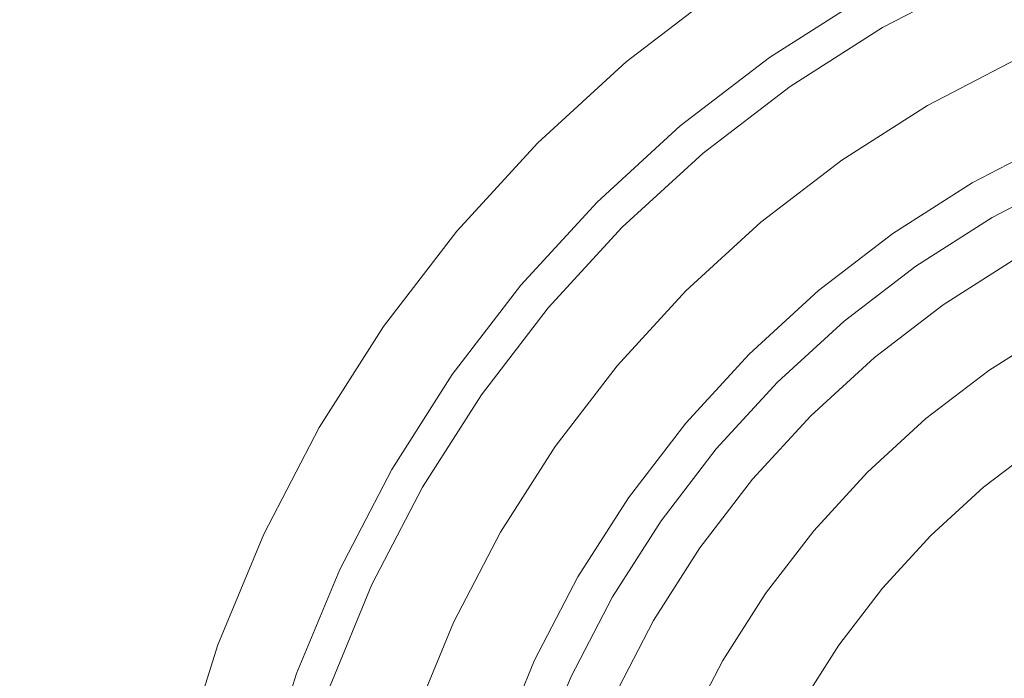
# Model space of a CAD drawing. Header units: millimetres. Extents: x -270 to 270, y -255 to 255.
# Tile 21 of 39: x -56 to -20, y 26 to 51. Entities that reach past the tile are written whole.
import ezdxf

# ---------------------------------------------------------------- set-up
doc = ezdxf.new("R2010")
doc.units = ezdxf.units.MM
doc.layers.add('LUCIDO_1', color=1, linetype='Continuous', lineweight=20, true_color=0xff0000)
doc.layers.add('Nessuna', color=7, linetype='Continuous', lineweight=9)

# ---------------------------------------------------------------- blocks, each defined once
blk = doc.blocks.new('Group')
at = {"layer": 'Nessuna', "color": 140, "linetype": 'Continuous', "lineweight": 9, "true_color": 0x00aaff, "transparency": 33554687}
for points, invisible_edges in [([(-117.61, 148.798, -80.313), (-105.066, 158.423, -80.313), (-30.42, 51.818, -89.653), (-33.957, 49.104, -89.653)], 10), ([(-129.268, 138.116, -80.313), (-117.61, 148.798, -80.313), (-33.957, 49.104, -89.653), (-37.244, 46.092, -89.653)], 10), ([(-33.957, 49.104, -69.614), (-30.42, 51.818, -69.614), (-93.751, 142.264, -61.549), (-104.93, 133.686, -61.549)], 10), ([(-139.95, 126.459, -80.313), (-129.268, 138.116, -80.313), (-37.244, 46.092, -89.653), (-40.255, 42.805, -89.653)], 10), ([(-37.244, 46.092, -69.614), (-33.957, 49.104, -69.614), (-104.93, 133.686, -61.549), (-115.319, 124.167, -61.549)], 10), ([(-149.575, 113.915, -80.313), (-139.95, 126.459, -80.313), (-40.255, 42.805, -89.653), (-42.969, 39.269, -89.653)], 10), ([(-40.255, 42.805, -69.614), (-37.244, 46.092, -69.614), (-115.319, 124.167, -61.549), (-124.838, 113.779, -61.549)], 10), ([(-158.07, 100.58, -80.313), (-149.575, 113.915, -80.313), (-42.969, 39.269, -89.653), (-45.364, 35.509, -89.653)], 10), ([(-42.969, 39.269, -69.614), (-40.255, 42.805, -69.614), (-124.838, 113.779, -61.549), (-133.416, 102.6, -61.549)], 10), ([(-45.364, 35.509, -69.614), (-42.969, 39.269, -69.614), (-133.416, 102.6, -61.549), (-140.986, 90.716, -61.549)], 10), ([(-165.371, 86.555, -80.313), (-158.07, 100.58, -80.313), (-45.364, 35.509, -89.653), (-47.423, 31.555, -89.653)], 10), ([(-47.423, 31.555, -69.614), (-45.364, 35.509, -69.614), (-140.986, 90.716, -61.549), (-147.493, 78.218, -61.549)], 10), ([(-171.422, 71.947, -80.313), (-165.371, 86.555, -80.313), (-47.423, 31.555, -89.653), (-49.129, 27.436, -89.653)], 10), ([(-49.129, 27.436, -69.614), (-47.423, 31.555, -69.614), (-147.493, 78.218, -61.549), (-152.885, 65.2, -61.549)], 10), ([(-176.176, 56.868, -80.313), (-171.422, 71.947, -80.313), (-49.129, 27.436, -89.653), (-50.469, 23.185, -89.653)], 10), ([(-50.469, 23.185, -69.614), (-49.129, 27.436, -69.614), (-152.885, 65.2, -61.549), (-157.122, 51.762, -61.549)], 10), ([(-17.388, 44.866, -70.634), (-14.284, 46.152, -70.634), (-18.588, 57.977, -69.614), (-22.706, 56.271, -69.614)], 10), ([(-179.599, 41.431, -80.313), (-176.176, 56.868, -80.313), (-50.469, 23.185, -89.653), (-51.434, 18.832, -89.653)], 10), ([(-20.368, 43.315, -70.634), (-17.388, 44.866, -70.634), (-22.706, 56.271, -69.614), (-26.66, 54.213, -69.614)], 10), ([(-30.42, 51.818, -89.653), (-26.66, 54.213, -89.653), (-25.104, 51.517, -89.977), (-28.635, 49.267, -89.977)], 10), ([(-23.202, 41.509, -70.634), (-20.368, 43.315, -70.634), (-26.66, 54.213, -69.614), (-30.42, 51.818, -69.614)], 10), ([(-25.104, 51.517, -89.977), (-21.391, 53.45, -89.977), (-20.831, 52.25, -90.23), (-24.442, 50.371, -90.23)], 10), ([(-20.17, 50.831, -90.813), (-16.535, 52.337, -90.813), (-16.414, 52.004, -91.039), (-20.02, 50.51, -91.039)], 15), ([(-24.442, 50.371, -90.23), (-20.831, 52.25, -90.23), (-20.659, 51.88, -90.326), (-24.238, 50.017, -90.326)], 14), ([(-20.02, 50.51, -91.039), (-16.414, 52.004, -91.039), (-16.299, 51.691, -91.293), (-19.879, 50.208, -91.293)], 15), ([(-51.434, 18.832, -69.614), (-50.469, 23.185, -69.614), (-157.122, 51.762, -61.549), (-160.171, 38.006, -61.549)], 10), ([(-33.957, 49.104, -89.653), (-30.42, 51.818, -89.653), (-28.635, 49.267, -89.977), (-31.956, 46.719, -89.977)], 10), ([(-25.868, 39.464, -70.634), (-23.202, 41.509, -70.634), (-30.42, 51.818, -69.614), (-33.957, 49.104, -69.614)], 10), ([(-24.238, 50.017, -90.326), (-20.659, 51.88, -90.326), (-20.49, 51.519, -90.456), (-24.038, 49.671, -90.456)], 15), ([(-28.635, 49.267, -89.977), (-25.104, 51.517, -89.977), (-24.442, 50.371, -90.23), (-27.875, 48.183, -90.23)], 10), ([(-24.038, 49.671, -90.456), (-20.49, 51.519, -90.456), (-20.327, 51.168, -90.619), (-23.845, 49.337, -90.619)], 15), ([(-23.845, 49.337, -90.619), (-20.327, 51.168, -90.619), (-20.17, 50.831, -90.813), (-23.659, 49.015, -90.813)], 15), ([(-23.659, 49.015, -90.813), (-20.17, 50.831, -90.813), (-20.02, 50.51, -91.039), (-23.482, 48.708, -91.039)], 15), ([(-23.482, 48.708, -91.039), (-20.02, 50.51, -91.039), (-19.879, 50.208, -91.293), (-23.315, 48.419, -91.293)], 15), ([(-27.875, 48.183, -90.23), (-24.442, 50.371, -90.23), (-24.238, 50.017, -90.326), (-27.641, 47.849, -90.326)], 14), ([(-23.315, 48.419, -91.293), (-19.879, 50.208, -91.293), (-19.747, 49.926, -91.574), (-23.16, 48.149, -91.574)], 15), ([(-27.641, 47.849, -90.326), (-24.238, 50.017, -90.326), (-24.038, 49.671, -90.456), (-27.412, 47.522, -90.456)], 15), ([(-23.16, 48.149, -91.574), (-19.747, 49.926, -91.574), (-19.626, 49.666, -91.88), (-23.016, 47.901, -91.88)], 15), ([(-27.412, 47.522, -90.456), (-24.038, 49.671, -90.456), (-23.845, 49.337, -90.619), (-27.191, 47.205, -90.619)], 15), ([(-23.016, 47.901, -91.88), (-19.626, 49.666, -91.88), (-19.516, 49.43, -92.209), (-22.886, 47.676, -92.209)], 15), ([(-22.886, 47.676, -92.209), (-19.516, 49.43, -92.209), (-19.418, 49.22, -92.559), (-22.77, 47.475, -92.559)], 11), ([(-37.244, 46.092, -89.653), (-33.957, 49.104, -89.653), (-31.956, 46.719, -89.977), (-35.042, 43.891, -89.977)], 10), ([(-28.345, 37.194, -70.634), (-25.868, 39.464, -70.634), (-33.957, 49.104, -69.614), (-37.244, 46.092, -69.614)], 10), ([(-31.956, 46.719, -89.977), (-28.635, 49.267, -89.977), (-27.875, 48.183, -90.23), (-31.105, 45.705, -90.23)], 10), ([(-27.191, 47.205, -90.619), (-23.845, 49.337, -90.619), (-23.659, 49.015, -90.813), (-26.977, 46.901, -90.813)], 15), ([(-26.977, 46.901, -90.813), (-23.659, 49.015, -90.813), (-23.482, 48.708, -91.039), (-26.774, 46.611, -91.039)], 15), ([(-22.77, 47.475, -92.559), (-19.418, 49.22, -92.559), (-18.015, 46.211, -98.064), (-21.11, 44.6, -98.064)], 10), ([(-26.774, 46.611, -91.039), (-23.482, 48.708, -91.039), (-23.315, 48.419, -91.293), (-26.583, 46.337, -91.293)], 15), ([(-26.583, 46.337, -91.293), (-23.315, 48.419, -91.293), (-23.16, 48.149, -91.574), (-26.404, 46.082, -91.574)], 15), ([(-31.105, 45.705, -90.23), (-27.875, 48.183, -90.23), (-27.641, 47.849, -90.326), (-30.842, 45.392, -90.326)], 14), ([(-26.404, 46.082, -91.574), (-23.16, 48.149, -91.574), (-23.016, 47.901, -91.88), (-26.24, 45.847, -91.88)], 15), ([(-26.24, 45.847, -91.88), (-23.016, 47.901, -91.88), (-22.886, 47.676, -92.209), (-26.091, 45.634, -92.209)], 15), ([(-30.842, 45.392, -90.326), (-27.641, 47.849, -90.326), (-27.412, 47.522, -90.456), (-30.586, 45.087, -90.456)], 15), ([(-26.091, 45.634, -92.209), (-22.886, 47.676, -92.209), (-22.77, 47.475, -92.559), (-25.958, 45.445, -92.559)], 11), ([(-30.586, 45.087, -90.456), (-27.412, 47.522, -90.456), (-27.191, 47.205, -90.619), (-30.338, 44.79, -90.619)], 15), ([(-30.338, 44.79, -90.619), (-27.191, 47.205, -90.619), (-26.977, 46.901, -90.813), (-30.099, 44.506, -90.813)], 15), ([(-25.958, 45.445, -92.559), (-22.77, 47.475, -92.559), (-21.11, 44.6, -98.064), (-24.053, 42.725, -98.064)], 10), ([(-30.099, 44.506, -90.813), (-26.977, 46.901, -90.813), (-26.774, 46.611, -91.039), (-29.871, 44.235, -91.039)], 15), ([(-35.042, 43.891, -89.977), (-31.956, 46.719, -89.977), (-31.105, 45.705, -90.23), (-34.106, 42.955, -90.23)], 10), ([(-29.871, 44.235, -91.039), (-26.774, 46.611, -91.039), (-26.583, 46.337, -91.293), (-29.656, 43.979, -91.293)], 15), ([(-40.255, 42.805, -89.653), (-37.244, 46.092, -89.653), (-35.042, 43.891, -89.977), (-37.87, 40.804, -89.977)], 10), ([(-30.615, 34.716, -70.634), (-28.345, 37.194, -70.634), (-37.244, 46.092, -69.614), (-40.255, 42.805, -69.614)], 10), ([(-29.656, 43.979, -91.293), (-26.583, 46.337, -91.293), (-26.404, 46.082, -91.574), (-29.456, 43.74, -91.574)], 15), ([(-29.456, 43.74, -91.574), (-26.404, 46.082, -91.574), (-26.24, 45.847, -91.88), (-29.272, 43.521, -91.88)], 15), ([(-21.11, 44.6, -98.064), (-18.015, 46.211, -98.064), (-10.831, 30.804, -98.064), (-12.61, 29.877, -98.064)], 10), ([(-29.272, 43.521, -91.88), (-26.24, 45.847, -91.88), (-26.091, 45.634, -92.209), (-29.105, 43.321, -92.209)], 15), ([(-34.106, 42.955, -90.23), (-31.105, 45.705, -90.23), (-30.842, 45.392, -90.326), (-33.818, 42.666, -90.326)], 14), ([(-33.818, 42.666, -90.326), (-30.842, 45.392, -90.326), (-30.586, 45.087, -90.456), (-33.535, 42.384, -90.456)], 15), ([(-29.105, 43.321, -92.209), (-26.091, 45.634, -92.209), (-25.958, 45.445, -92.559), (-28.956, 43.144, -92.559)], 11), ([(-28.956, 43.144, -92.559), (-25.958, 45.445, -92.559), (-24.053, 42.725, -98.064), (-26.822, 40.601, -98.064)], 10), ([(-33.535, 42.384, -90.456), (-30.586, 45.087, -90.456), (-30.338, 44.79, -90.619), (-33.262, 42.111, -90.619)], 15), ([(-33.262, 42.111, -90.619), (-30.338, 44.79, -90.619), (-30.099, 44.506, -90.813), (-32.999, 41.848, -90.813)], 15), ([(-20.283, 43.167, -70.655), (-17.316, 44.712, -70.655), (-17.388, 44.866, -70.634), (-20.368, 43.315, -70.634)], 11), ([(-20.199, 43.022, -70.691), (-17.245, 44.56, -70.691), (-17.316, 44.712, -70.655), (-20.283, 43.167, -70.655)], 15), ([(-32.999, 41.848, -90.813), (-30.099, 44.506, -90.813), (-29.871, 44.235, -91.039), (-32.749, 41.597, -91.039)], 15), ([(-12.61, 29.877, -98.064), (-14.303, 28.799, -98.064), (-24.053, 42.725, -98.064), (-21.11, 44.6, -98.064)], 10), ([(-20.117, 42.879, -70.741), (-17.175, 44.411, -70.741), (-17.245, 44.56, -70.691), (-20.199, 43.022, -70.691)], 15), ([(-20.037, 42.741, -70.805), (-17.108, 44.266, -70.805), (-17.175, 44.411, -70.741), (-20.117, 42.879, -70.741)], 15), ([(-19.961, 42.609, -70.882), (-17.043, 44.127, -70.882), (-17.108, 44.266, -70.805), (-20.037, 42.741, -70.805)], 15), ([(-37.87, 40.804, -89.977), (-35.042, 43.891, -89.977), (-34.106, 42.955, -90.23), (-36.857, 39.954, -90.23)], 10), ([(-32.749, 41.597, -91.039), (-29.871, 44.235, -91.039), (-29.656, 43.979, -91.293), (-32.513, 41.361, -91.293)], 15), ([(-32.513, 41.361, -91.293), (-29.656, 43.979, -91.293), (-29.456, 43.74, -91.574), (-32.293, 41.141, -91.574)], 15), ([(-19.888, 42.482, -70.972), (-16.982, 43.995, -70.972), (-17.043, 44.127, -70.882), (-19.961, 42.609, -70.882)], 15), ([(-32.293, 41.141, -91.574), (-29.456, 43.74, -91.574), (-29.272, 43.521, -91.88), (-32.09, 40.938, -91.88)], 15), ([(-32.09, 40.938, -91.88), (-29.272, 43.521, -91.88), (-29.105, 43.321, -92.209), (-31.906, 40.755, -92.209)], 15), ([(-31.906, 40.755, -92.209), (-29.105, 43.321, -92.209), (-28.956, 43.144, -92.559), (-31.742, 40.591, -92.559)], 11), ([(-23.104, 41.37, -70.655), (-20.283, 43.167, -70.655), (-20.368, 43.315, -70.634), (-23.202, 41.509, -70.634)], 11), ([(-23.008, 41.232, -70.691), (-20.199, 43.022, -70.691), (-20.283, 43.167, -70.655), (-23.104, 41.37, -70.655)], 15), ([(-42.969, 39.269, -89.653), (-40.255, 42.805, -89.653), (-37.87, 40.804, -89.977), (-40.419, 37.483, -89.977)], 10), ([(-32.661, 32.051, -70.634), (-30.615, 34.716, -70.634), (-40.255, 42.805, -69.614), (-42.969, 39.269, -69.614)], 10), ([(-36.857, 39.954, -90.23), (-34.106, 42.955, -90.23), (-33.818, 42.666, -90.326), (-36.544, 39.691, -90.326)], 14), ([(-31.742, 40.591, -92.559), (-28.956, 43.144, -92.559), (-26.822, 40.601, -98.064), (-29.395, 38.243, -98.064)], 10), ([(-22.914, 41.098, -70.741), (-20.117, 42.879, -70.741), (-20.199, 43.022, -70.691), (-23.008, 41.232, -70.691)], 15), ([(-22.822, 40.967, -70.805), (-20.037, 42.741, -70.805), (-20.117, 42.879, -70.741), (-22.914, 41.098, -70.741)], 15), ([(-36.544, 39.691, -90.326), (-33.818, 42.666, -90.326), (-33.535, 42.384, -90.456), (-36.238, 39.435, -90.456)], 15), ([(-26.822, 40.601, -98.064), (-24.053, 42.725, -98.064), (-14.303, 28.799, -98.064), (-15.894, 27.578, -98.064)], 10), ([(-22.735, 40.841, -70.882), (-19.961, 42.609, -70.882), (-20.037, 42.741, -70.805), (-22.822, 40.967, -70.805)], 15), ([(-22.651, 40.722, -70.972), (-19.888, 42.482, -70.972), (-19.961, 42.609, -70.882), (-22.735, 40.841, -70.882)], 15), ([(-22.572, 40.609, -71.075), (-19.819, 42.363, -71.075), (-19.888, 42.482, -70.972), (-22.651, 40.722, -70.972)], 15), ([(-36.238, 39.435, -90.456), (-33.535, 42.384, -90.456), (-33.262, 42.111, -90.619), (-35.942, 39.186, -90.619)], 15), ([(-35.942, 39.186, -90.619), (-33.262, 42.111, -90.619), (-32.999, 41.848, -90.813), (-35.657, 38.947, -90.813)], 15), ([(-22.498, 40.504, -71.189), (-19.754, 42.251, -71.189), (-19.819, 42.363, -71.075), (-22.572, 40.609, -71.075)], 15), ([(-22.43, 40.407, -71.313), (-19.695, 42.149, -71.313), (-19.754, 42.251, -71.189), (-22.498, 40.504, -71.189)], 15), ([(-22.369, 40.319, -71.447), (-19.642, 42.056, -71.447), (-19.695, 42.149, -71.313), (-22.43, 40.407, -71.313)], 15), ([(-22.314, 40.241, -71.59), (-19.594, 41.974, -71.59), (-19.642, 42.056, -71.447), (-22.369, 40.319, -71.447)], 15), ([(-35.657, 38.947, -90.813), (-32.999, 41.848, -90.813), (-32.749, 41.597, -91.039), (-35.386, 38.72, -91.039)], 15), ([(-22.267, 40.173, -71.741), (-19.553, 41.902, -71.741), (-19.594, 41.974, -71.59), (-22.314, 40.241, -71.59)], 15), ([(-22.227, 40.116, -71.898), (-19.518, 41.842, -71.898), (-19.553, 41.902, -71.741), (-22.267, 40.173, -71.741)], 15), ([(-22.195, 40.071, -72.06), (-19.49, 41.794, -72.06), (-19.518, 41.842, -71.898), (-22.227, 40.116, -71.898)], 14), ([(-20.49, 37.636, -82.112), (-18.004, 39.22, -82.112), (-19.49, 41.794, -72.06), (-22.195, 40.071, -72.06)], 10), ([(-181.662, 25.755, -80.313), (-179.599, 41.431, -80.313), (-51.434, 18.832, -89.653), (-52.016, 14.413, -89.653)], 10), ([(-35.386, 38.72, -91.039), (-32.749, 41.597, -91.039), (-32.513, 41.361, -91.293), (-35.13, 38.505, -91.293)], 15), ([(-35.13, 38.505, -91.293), (-32.513, 41.361, -91.293), (-32.293, 41.141, -91.574), (-34.892, 38.305, -91.574)], 15), ([(-25.758, 39.333, -70.655), (-23.104, 41.37, -70.655), (-23.202, 41.509, -70.634), (-25.868, 39.464, -70.634)], 11), ([(-25.65, 39.205, -70.691), (-23.008, 41.232, -70.691), (-23.104, 41.37, -70.655), (-25.758, 39.333, -70.655)], 15), ([(-34.892, 38.305, -91.574), (-32.293, 41.141, -91.574), (-32.09, 40.938, -91.88), (-34.672, 38.121, -91.88)], 15), ([(-25.545, 39.079, -70.741), (-22.914, 41.098, -70.741), (-23.008, 41.232, -70.691), (-25.65, 39.205, -70.691)], 15), ([(-25.442, 38.957, -70.805), (-22.822, 40.967, -70.805), (-22.914, 41.098, -70.741), (-25.545, 39.079, -70.741)], 15), ([(-25.344, 38.839, -70.882), (-22.735, 40.841, -70.882), (-22.822, 40.967, -70.805), (-25.442, 38.957, -70.805)], 15), ([(-40.419, 37.483, -89.977), (-37.87, 40.804, -89.977), (-36.857, 39.954, -90.23), (-39.335, 36.724, -90.23)], 10), ([(-34.672, 38.121, -91.88), (-32.09, 40.938, -91.88), (-31.906, 40.755, -92.209), (-34.473, 37.953, -92.209)], 15), ([(-34.473, 37.953, -92.209), (-31.906, 40.755, -92.209), (-31.742, 40.591, -92.559), (-34.295, 37.804, -92.559)], 11), ([(-34.295, 37.804, -92.559), (-31.742, 40.591, -92.559), (-29.395, 38.243, -98.064), (-31.752, 35.67, -98.064)], 10), ([(-15.894, 27.578, -98.064), (-17.374, 26.222, -98.064), (-29.395, 38.243, -98.064), (-26.822, 40.601, -98.064)], 10), ([(-25.25, 38.727, -70.972), (-22.651, 40.722, -70.972), (-22.735, 40.841, -70.882), (-25.344, 38.839, -70.882)], 15), ([(-25.161, 38.622, -71.075), (-22.572, 40.609, -71.075), (-22.651, 40.722, -70.972), (-25.25, 38.727, -70.972)], 15), ([(-25.079, 38.523, -71.189), (-22.498, 40.504, -71.189), (-22.572, 40.609, -71.075), (-25.161, 38.622, -71.075)], 15), ([(-25.003, 38.433, -71.313), (-22.43, 40.407, -71.313), (-22.498, 40.504, -71.189), (-25.079, 38.523, -71.189)], 15), ([(-24.934, 38.351, -71.447), (-22.369, 40.319, -71.447), (-22.43, 40.407, -71.313), (-25.003, 38.433, -71.313)], 15), ([(-24.873, 38.278, -71.59), (-22.314, 40.241, -71.59), (-22.369, 40.319, -71.447), (-24.934, 38.351, -71.447)], 15), ([(-24.819, 38.214, -71.741), (-22.267, 40.173, -71.741), (-22.314, 40.241, -71.59), (-24.873, 38.278, -71.59)], 15), ([(-39.335, 36.724, -90.23), (-36.857, 39.954, -90.23), (-36.544, 39.691, -90.326), (-39, 36.49, -90.326)], 14), ([(-24.775, 38.161, -71.898), (-22.227, 40.116, -71.898), (-22.267, 40.173, -71.741), (-24.819, 38.214, -71.741)], 15), ([(-24.739, 38.118, -72.06), (-22.195, 40.071, -72.06), (-22.227, 40.116, -71.898), (-24.775, 38.161, -71.898)], 14), ([(-22.829, 35.842, -82.112), (-20.49, 37.636, -82.112), (-22.195, 40.071, -72.06), (-24.739, 38.118, -72.06)], 10), ([(-39, 36.49, -90.326), (-36.544, 39.691, -90.326), (-36.238, 39.435, -90.456), (-38.673, 36.261, -90.456)], 15), ([(-45.364, 35.509, -89.653), (-42.969, 39.269, -89.653), (-40.419, 37.483, -89.977), (-42.668, 33.952, -89.977)], 10), ([(-34.466, 29.217, -70.634), (-32.661, 32.051, -70.634), (-42.969, 39.269, -69.614), (-45.364, 35.509, -69.614)], 10), ([(-38.673, 36.261, -90.456), (-36.238, 39.435, -90.456), (-35.942, 39.186, -90.619), (-38.357, 36.039, -90.619)], 15), ([(-38.357, 36.039, -90.619), (-35.942, 39.186, -90.619), (-35.657, 38.947, -90.813), (-38.052, 35.826, -90.813)], 15), ([(-28.225, 37.073, -70.655), (-25.758, 39.333, -70.655), (-25.868, 39.464, -70.634), (-28.345, 37.194, -70.634)], 11), ([(-28.106, 36.955, -70.691), (-25.65, 39.205, -70.691), (-25.758, 39.333, -70.655), (-28.225, 37.073, -70.655)], 15), ([(-27.99, 36.838, -70.741), (-25.545, 39.079, -70.741), (-25.65, 39.205, -70.691), (-28.106, 36.955, -70.691)], 15), ([(-20.329, 37.405, -82.932), (-17.863, 38.976, -82.932), (-18.004, 39.22, -82.112), (-20.49, 37.636, -82.112)], 11), ([(-38.052, 35.826, -90.813), (-35.657, 38.947, -90.813), (-35.386, 38.72, -91.039), (-37.762, 35.623, -91.039)], 15), ([(-27.877, 36.726, -70.805), (-25.442, 38.957, -70.805), (-25.545, 39.079, -70.741), (-27.99, 36.838, -70.741)], 15), ([(-27.769, 36.617, -70.882), (-25.344, 38.839, -70.882), (-25.442, 38.957, -70.805), (-27.877, 36.726, -70.805)], 15), ([(-27.665, 36.514, -70.972), (-25.25, 38.727, -70.972), (-25.344, 38.839, -70.882), (-27.769, 36.617, -70.882)], 15), ([(-20.127, 37.118, -83.724), (-17.688, 38.672, -83.724), (-17.863, 38.976, -82.932), (-20.329, 37.405, -82.932)], 15), ([(-37.762, 35.623, -91.039), (-35.386, 38.72, -91.039), (-35.13, 38.505, -91.293), (-37.489, 35.431, -91.293)], 15), ([(-37.489, 35.431, -91.293), (-35.13, 38.505, -91.293), (-34.892, 38.305, -91.574), (-37.234, 35.253, -91.574)], 15), ([(-27.568, 36.416, -71.075), (-25.161, 38.622, -71.075), (-25.25, 38.727, -70.972), (-27.665, 36.514, -70.972)], 15), ([(-27.477, 36.326, -71.189), (-25.079, 38.523, -71.189), (-25.161, 38.622, -71.075), (-27.568, 36.416, -71.075)], 15), ([(-27.393, 36.242, -71.313), (-25.003, 38.433, -71.313), (-25.079, 38.523, -71.189), (-27.477, 36.326, -71.189)], 15), ([(-27.318, 36.166, -71.447), (-24.934, 38.351, -71.447), (-25.003, 38.433, -71.313), (-27.393, 36.242, -71.313)], 15), ([(-19.887, 36.775, -84.482), (-17.478, 38.309, -84.482), (-17.688, 38.672, -83.724), (-20.127, 37.118, -83.724)], 15), ([(-37.234, 35.253, -91.574), (-34.892, 38.305, -91.574), (-34.672, 38.121, -91.88), (-36.999, 35.088, -91.88)], 15), ([(-36.999, 35.088, -91.88), (-34.672, 38.121, -91.88), (-34.473, 37.953, -92.209), (-36.786, 34.939, -92.209)], 15), ([(-31.752, 35.67, -98.064), (-29.395, 38.243, -98.064), (-17.374, 26.222, -98.064), (-18.729, 24.743, -98.064)], 10), ([(-27.25, 36.099, -71.59), (-24.873, 38.278, -71.59), (-24.934, 38.351, -71.447), (-27.318, 36.166, -71.447)], 15), ([(-27.192, 36.04, -71.741), (-24.819, 38.214, -71.741), (-24.873, 38.278, -71.59), (-27.25, 36.099, -71.59)], 15), ([(-27.143, 35.991, -71.898), (-24.775, 38.161, -71.898), (-24.819, 38.214, -71.741), (-27.192, 36.04, -71.741)], 15), ([(-27.103, 35.952, -72.06), (-24.739, 38.118, -72.06), (-24.775, 38.161, -71.898), (-27.143, 35.991, -71.898)], 14), ([(-25.002, 33.85, -82.112), (-22.829, 35.842, -82.112), (-24.739, 38.118, -72.06), (-27.103, 35.952, -72.06)], 10), ([(-52.016, 14.413, -69.614), (-51.434, 18.832, -69.614), (-160.171, 38.006, -61.549), (-162.011, 24.036, -61.549)], 10), ([(-36.786, 34.939, -92.209), (-34.473, 37.953, -92.209), (-34.295, 37.804, -92.559), (-36.596, 34.806, -92.559)], 11), ([(-36.596, 34.806, -92.559), (-34.295, 37.804, -92.559), (-31.752, 35.67, -98.064), (-33.876, 32.902, -98.064)], 10), ([(-42.668, 33.952, -89.977), (-40.419, 37.483, -89.977), (-39.335, 36.724, -90.23), (-41.522, 33.291, -90.23)], 10), ([(-22.648, 35.626, -82.932), (-20.329, 37.405, -82.932), (-20.49, 37.636, -82.112), (-22.829, 35.842, -82.112)], 11), ([(-22.422, 35.357, -83.724), (-20.127, 37.118, -83.724), (-20.329, 37.405, -82.932), (-22.648, 35.626, -82.932)], 15), ([(-30.485, 34.607, -70.655), (-28.225, 37.073, -70.655), (-28.345, 37.194, -70.634), (-30.615, 34.716, -70.634)], 11), ([(-30.356, 34.499, -70.691), (-28.106, 36.955, -70.691), (-28.225, 37.073, -70.655), (-30.485, 34.607, -70.655)], 15), ([(-30.23, 34.393, -70.741), (-27.99, 36.838, -70.741), (-28.106, 36.955, -70.691), (-30.356, 34.499, -70.691)], 15), ([(-22.153, 35.036, -84.482), (-19.887, 36.775, -84.482), (-20.127, 37.118, -83.724), (-22.422, 35.357, -83.724)], 15), ([(-41.522, 33.291, -90.23), (-39.335, 36.724, -90.23), (-39, 36.49, -90.326), (-41.168, 33.086, -90.326)], 14), ([(-30.108, 34.291, -70.805), (-27.877, 36.726, -70.805), (-27.99, 36.838, -70.741), (-30.23, 34.393, -70.741)], 15), ([(-29.991, 34.192, -70.882), (-27.769, 36.617, -70.882), (-27.877, 36.726, -70.805), (-30.108, 34.291, -70.805)], 15), ([(-29.879, 34.098, -70.972), (-27.665, 36.514, -70.972), (-27.769, 36.617, -70.882), (-29.991, 34.192, -70.882)], 15), ([(-21.843, 34.666, -85.202), (-19.61, 36.379, -85.202), (-19.887, 36.775, -84.482), (-22.153, 35.036, -84.482)], 15), ([(-41.168, 33.086, -90.326), (-39, 36.49, -90.326), (-38.673, 36.261, -90.456), (-40.823, 32.887, -90.456)], 15), ([(-40.823, 32.887, -90.456), (-38.673, 36.261, -90.456), (-38.357, 36.039, -90.619), (-40.488, 32.694, -90.619)], 15), ([(-29.773, 34.01, -71.075), (-27.568, 36.416, -71.075), (-27.665, 36.514, -70.972), (-29.879, 34.098, -70.972)], 15), ([(-29.675, 33.927, -71.189), (-27.477, 36.326, -71.189), (-27.568, 36.416, -71.075), (-29.773, 34.01, -71.075)], 15), ([(-29.584, 33.851, -71.313), (-27.393, 36.242, -71.313), (-27.477, 36.326, -71.189), (-29.675, 33.927, -71.189)], 15), ([(-29.502, 33.782, -71.447), (-27.318, 36.166, -71.447), (-27.393, 36.242, -71.313), (-29.584, 33.851, -71.313)], 15), ([(-21.493, 34.25, -85.877), (-19.299, 35.934, -85.877), (-19.61, 36.379, -85.202), (-21.843, 34.666, -85.202)], 15), ([(-40.488, 32.694, -90.619), (-38.357, 36.039, -90.619), (-38.052, 35.826, -90.813), (-40.166, 32.508, -90.813)], 15), ([(-29.429, 33.721, -71.59), (-27.25, 36.099, -71.59), (-27.318, 36.166, -71.447), (-29.502, 33.782, -71.447)], 15), ([(-29.366, 33.668, -71.741), (-27.192, 36.04, -71.741), (-27.25, 36.099, -71.59), (-29.429, 33.721, -71.59)], 15), ([(-29.313, 33.623, -71.898), (-27.143, 35.991, -71.898), (-27.192, 36.04, -71.741), (-29.366, 33.668, -71.741)], 15), ([(-29.27, 33.588, -72.06), (-27.103, 35.952, -72.06), (-27.143, 35.991, -71.898), (-29.313, 33.623, -71.898)], 14), ([(-26.993, 31.677, -82.112), (-25.002, 33.85, -82.112), (-27.103, 35.952, -72.06), (-29.27, 33.588, -72.06)], 10), ([(-24.803, 33.651, -82.932), (-22.648, 35.626, -82.932), (-22.829, 35.842, -82.112), (-25.002, 33.85, -82.112)], 11), ([(-21.108, 33.791, -86.503), (-18.955, 35.443, -86.503), (-19.299, 35.934, -85.877), (-21.493, 34.25, -85.877)], 15), ([(-47.423, 31.555, -89.653), (-45.364, 35.509, -89.653), (-42.668, 33.952, -89.977), (-44.601, 30.239, -89.977)], 10), ([(-36.018, 26.236, -70.634), (-34.466, 29.217, -70.634), (-45.364, 35.509, -69.614), (-47.423, 31.555, -69.614)], 10), ([(-40.166, 32.508, -90.813), (-38.052, 35.826, -90.813), (-37.762, 35.623, -91.039), (-39.86, 32.331, -91.039)], 15), ([(-39.86, 32.331, -91.039), (-37.762, 35.623, -91.039), (-37.489, 35.431, -91.293), (-39.57, 32.164, -91.293)], 15), ([(-33.876, 32.902, -98.064), (-31.752, 35.67, -98.064), (-18.729, 24.743, -98.064), (-19.951, 23.151, -98.064)], 10), ([(-24.554, 33.403, -83.724), (-22.422, 35.357, -83.724), (-22.648, 35.626, -82.932), (-24.803, 33.651, -82.932)], 15), ([(-39.57, 32.164, -91.293), (-37.489, 35.431, -91.293), (-37.234, 35.253, -91.574), (-39.301, 32.008, -91.574)], 15), ([(-39.301, 32.008, -91.574), (-37.234, 35.253, -91.574), (-36.999, 35.088, -91.88), (-39.052, 31.865, -91.88)], 15), ([(-24.258, 33.107, -84.482), (-22.153, 35.036, -84.482), (-22.422, 35.357, -83.724), (-24.554, 33.403, -83.724)], 15), ([(-20.689, 33.292, -87.074), (-18.581, 34.91, -87.074), (-18.955, 35.443, -86.503), (-21.108, 33.791, -86.503)], 14), ([(-39.052, 31.865, -91.88), (-36.999, 35.088, -91.88), (-36.786, 34.939, -92.209), (-38.827, 31.735, -92.209)], 15), ([(-38.827, 31.735, -92.209), (-36.786, 34.939, -92.209), (-36.596, 34.806, -92.559), (-38.627, 31.619, -92.559)], 11), ([(-38.627, 31.619, -92.559), (-36.596, 34.806, -92.559), (-33.876, 32.902, -98.064), (-35.751, 29.959, -98.064)], 10), ([(-23.917, 32.766, -85.202), (-21.843, 34.666, -85.202), (-22.153, 35.036, -84.482), (-24.258, 33.107, -84.482)], 15), ([(-15.894, 27.578, -93.064), (-14.303, 28.799, -93.064), (-18.581, 34.91, -87.074), (-20.689, 33.292, -87.074)], 10), ([(-32.521, 31.953, -70.655), (-30.485, 34.607, -70.655), (-30.615, 34.716, -70.634), (-32.661, 32.051, -70.634)], 11), ([(-32.384, 31.857, -70.691), (-30.356, 34.499, -70.691), (-30.485, 34.607, -70.655), (-32.521, 31.953, -70.655)], 15), ([(-32.249, 31.762, -70.741), (-30.23, 34.393, -70.741), (-30.356, 34.499, -70.691), (-32.384, 31.857, -70.691)], 15), ([(-32.119, 31.671, -70.805), (-30.108, 34.291, -70.805), (-30.23, 34.393, -70.741), (-32.249, 31.762, -70.741)], 15), ([(-23.533, 32.381, -85.877), (-21.493, 34.25, -85.877), (-21.843, 34.666, -85.202), (-23.917, 32.766, -85.202)], 15), ([(-31.993, 31.583, -70.882), (-29.991, 34.192, -70.882), (-30.108, 34.291, -70.805), (-32.119, 31.671, -70.805)], 15), ([(-31.873, 31.499, -70.972), (-29.879, 34.098, -70.972), (-29.991, 34.192, -70.882), (-31.993, 31.583, -70.882)], 15), ([(-31.76, 31.42, -71.075), (-29.773, 34.01, -71.075), (-29.879, 34.098, -70.972), (-31.873, 31.499, -70.972)], 15), ([(-31.655, 31.347, -71.189), (-29.675, 33.927, -71.189), (-29.773, 34.01, -71.075), (-31.76, 31.42, -71.075)], 15), ([(-23.109, 31.958, -86.503), (-21.108, 33.791, -86.503), (-21.493, 34.25, -85.877), (-23.533, 32.381, -85.877)], 15), ([(-44.601, 30.239, -89.977), (-42.668, 33.952, -89.977), (-41.522, 33.291, -90.23), (-43.402, 29.68, -90.23)], 10), ([(-31.558, 31.279, -71.313), (-29.584, 33.851, -71.313), (-29.675, 33.927, -71.189), (-31.655, 31.347, -71.189)], 15), ([(-31.47, 31.217, -71.447), (-29.502, 33.782, -71.447), (-29.584, 33.851, -71.313), (-31.558, 31.279, -71.313)], 15), ([(-31.392, 31.163, -71.59), (-29.429, 33.721, -71.59), (-29.502, 33.782, -71.447), (-31.47, 31.217, -71.447)], 15), ([(-31.325, 31.115, -71.741), (-29.366, 33.668, -71.741), (-29.429, 33.721, -71.59), (-31.392, 31.163, -71.59)], 15), ([(-31.268, 31.075, -71.898), (-29.313, 33.623, -71.898), (-29.366, 33.668, -71.741), (-31.325, 31.115, -71.741)], 15), ([(-26.778, 31.496, -82.932), (-24.803, 33.651, -82.932), (-25.002, 33.85, -82.112), (-26.993, 31.677, -82.112)], 11), ([(-26.508, 31.27, -83.724), (-24.554, 33.403, -83.724), (-24.803, 33.651, -82.932), (-26.778, 31.496, -82.932)], 15), ([(-22.648, 31.497, -87.074), (-20.689, 33.292, -87.074), (-21.108, 33.791, -86.503), (-23.109, 31.958, -86.503)], 14), ([(-43.402, 29.68, -90.23), (-41.522, 33.291, -90.23), (-41.168, 33.086, -90.326), (-43.032, 29.507, -90.326)], 14), ([(-31.222, 31.043, -72.06), (-29.27, 33.588, -72.06), (-29.313, 33.623, -71.898), (-31.268, 31.075, -71.898)], 14), ([(-28.788, 29.339, -82.112), (-26.993, 31.677, -82.112), (-29.27, 33.588, -72.06), (-31.222, 31.043, -72.06)], 10), ([(-26.188, 31.001, -84.482), (-24.258, 33.107, -84.482), (-24.554, 33.403, -83.724), (-26.508, 31.27, -83.724)], 15), ([(-17.374, 26.222, -93.064), (-15.894, 27.578, -93.064), (-20.689, 33.292, -87.074), (-22.648, 31.497, -87.074)], 10), ([(-43.032, 29.507, -90.326), (-41.168, 33.086, -90.326), (-40.823, 32.887, -90.456), (-42.67, 29.338, -90.456)], 15), ([(-25.818, 30.691, -85.202), (-23.917, 32.766, -85.202), (-24.258, 33.107, -84.482), (-26.188, 31.001, -84.482)], 15), ([(-42.67, 29.338, -90.456), (-40.823, 32.887, -90.456), (-40.488, 32.694, -90.619), (-42.32, 29.175, -90.619)], 15), ([(-42.32, 29.175, -90.619), (-40.488, 32.694, -90.619), (-40.166, 32.508, -90.813), (-41.983, 29.018, -90.813)], 15), ([(-19.951, 23.151, -98.064), (-21.029, 21.459, -98.064), (-35.751, 29.959, -98.064), (-33.876, 32.902, -98.064)], 10), ([(-25.402, 30.342, -85.877), (-23.533, 32.381, -85.877), (-23.917, 32.766, -85.202), (-25.818, 30.691, -85.202)], 15), ([(-41.983, 29.018, -90.813), (-40.166, 32.508, -90.813), (-39.86, 32.331, -91.039), (-41.662, 28.868, -91.039)], 15), ([(-41.662, 28.868, -91.039), (-39.86, 32.331, -91.039), (-39.57, 32.164, -91.293), (-41.359, 28.727, -91.293)], 15), ([(-24.943, 29.956, -86.503), (-23.109, 31.958, -86.503), (-23.533, 32.381, -85.877), (-25.402, 30.342, -85.877)], 15), ([(-41.359, 28.727, -91.293), (-39.57, 32.164, -91.293), (-39.301, 32.008, -91.574), (-41.077, 28.596, -91.574)], 15), ([(-41.077, 28.596, -91.574), (-39.301, 32.008, -91.574), (-39.052, 31.865, -91.88), (-40.817, 28.475, -91.88)], 15), ([(-40.817, 28.475, -91.88), (-39.052, 31.865, -91.88), (-38.827, 31.735, -92.209), (-40.582, 28.365, -92.209)], 15), ([(-34.319, 29.132, -70.655), (-32.521, 31.953, -70.655), (-32.661, 32.051, -70.634), (-34.466, 29.217, -70.634)], 11), ([(-34.173, 29.048, -70.691), (-32.384, 31.857, -70.691), (-32.521, 31.953, -70.655), (-34.319, 29.132, -70.655)], 15), ([(-34.031, 28.966, -70.741), (-32.249, 31.762, -70.741), (-32.384, 31.857, -70.691), (-34.173, 29.048, -70.691)], 15), ([(-24.444, 29.538, -87.074), (-22.648, 31.497, -87.074), (-23.109, 31.958, -86.503), (-24.943, 29.956, -86.503)], 14), ([(-49.129, 27.436, -89.653), (-47.423, 31.555, -89.653), (-44.601, 30.239, -89.977), (-46.203, 26.371, -89.977)], 10), ([(-37.304, 23.132, -70.634), (-36.018, 26.236, -70.634), (-47.423, 31.555, -69.614), (-49.129, 27.436, -69.614)], 10), ([(-40.582, 28.365, -92.209), (-38.827, 31.735, -92.209), (-38.627, 31.619, -92.559), (-40.372, 28.267, -92.559)], 11), ([(-40.372, 28.267, -92.559), (-38.627, 31.619, -92.559), (-35.751, 29.959, -98.064), (-37.363, 26.864, -98.064)], 10), ([(-33.893, 28.886, -70.805), (-32.119, 31.671, -70.805), (-32.249, 31.762, -70.741), (-34.031, 28.966, -70.741)], 15), ([(-33.76, 28.809, -70.882), (-31.993, 31.583, -70.882), (-32.119, 31.671, -70.805), (-33.893, 28.886, -70.805)], 15), ([(-33.634, 28.736, -70.972), (-31.873, 31.499, -70.972), (-31.993, 31.583, -70.882), (-33.76, 28.809, -70.882)], 15), ([(-33.514, 28.667, -71.075), (-31.76, 31.42, -71.075), (-31.873, 31.499, -70.972), (-33.634, 28.736, -70.972)], 15), ([(-28.557, 29.177, -82.932), (-26.778, 31.496, -82.932), (-26.993, 31.677, -82.112), (-28.788, 29.339, -82.112)], 11), ([(-28.269, 28.976, -83.724), (-26.508, 31.27, -83.724), (-26.778, 31.496, -82.932), (-28.557, 29.177, -82.932)], 15), ([(-18.729, 24.743, -93.064), (-17.374, 26.222, -93.064), (-22.648, 31.497, -87.074), (-24.444, 29.538, -87.074)], 10), ([(-33.403, 28.603, -71.189), (-31.655, 31.347, -71.189), (-31.76, 31.42, -71.075), (-33.514, 28.667, -71.075)], 15), ([(-33.3, 28.544, -71.313), (-31.558, 31.279, -71.313), (-31.655, 31.347, -71.189), (-33.403, 28.603, -71.189)], 15), ([(-33.208, 28.49, -71.447), (-31.47, 31.217, -71.447), (-31.558, 31.279, -71.313), (-33.3, 28.544, -71.313)], 15), ([(-33.125, 28.443, -71.59), (-31.392, 31.163, -71.59), (-31.47, 31.217, -71.447), (-33.208, 28.49, -71.447)], 15), ([(-33.054, 28.401, -71.741), (-31.325, 31.115, -71.741), (-31.392, 31.163, -71.59), (-33.125, 28.443, -71.59)], 15), ([(-32.993, 28.367, -71.898), (-31.268, 31.075, -71.898), (-31.325, 31.115, -71.741), (-33.054, 28.401, -71.741)], 15), ([(-27.926, 28.736, -84.482), (-26.188, 31.001, -84.482), (-26.508, 31.27, -83.724), (-28.269, 28.976, -83.724)], 15), ([(-32.945, 28.339, -72.06), (-31.222, 31.043, -72.06), (-31.268, 31.075, -71.898), (-32.993, 28.367, -71.898)], 14), ([(-30.371, 26.853, -82.112), (-28.788, 29.339, -82.112), (-31.222, 31.043, -72.06), (-32.945, 28.339, -72.06)], 10), ([(-27.531, 28.459, -85.202), (-25.818, 30.691, -85.202), (-26.188, 31.001, -84.482), (-27.926, 28.736, -84.482)], 15), ([(-27.086, 28.147, -85.877), (-25.402, 30.342, -85.877), (-25.818, 30.691, -85.202), (-27.531, 28.459, -85.202)], 15), ([(-46.203, 26.371, -89.977), (-44.601, 30.239, -89.977), (-43.402, 29.68, -90.23), (-44.96, 25.919, -90.23)], 10), ([(-26.595, 27.803, -86.503), (-24.943, 29.956, -86.503), (-25.402, 30.342, -85.877), (-27.086, 28.147, -85.877)], 15), ([(-44.96, 25.919, -90.23), (-43.402, 29.68, -90.23), (-43.032, 29.507, -90.326), (-44.576, 25.779, -90.326)], 14), ([(-21.029, 21.459, -98.064), (-21.955, 19.679, -98.064), (-37.363, 26.864, -98.064), (-35.751, 29.959, -98.064)], 10), ([(-26.061, 27.43, -87.074), (-24.444, 29.538, -87.074), (-24.943, 29.956, -86.503), (-26.595, 27.803, -86.503)], 14), ([(-44.576, 25.779, -90.326), (-43.032, 29.507, -90.326), (-42.67, 29.338, -90.456), (-44.201, 25.643, -90.456)], 15), ([(-44.201, 25.643, -90.456), (-42.67, 29.338, -90.456), (-42.32, 29.175, -90.619), (-43.838, 25.51, -90.619)], 15), ([(-30.128, 26.712, -82.932), (-28.557, 29.177, -82.932), (-28.788, 29.339, -82.112), (-30.371, 26.853, -82.112)], 11), ([(-19.951, 23.151, -93.064), (-18.729, 24.743, -93.064), (-24.444, 29.538, -87.074), (-26.061, 27.43, -87.074)], 10), ([(-43.838, 25.51, -90.619), (-42.32, 29.175, -90.619), (-41.983, 29.018, -90.813), (-43.488, 25.383, -90.813)], 15), ([(-43.488, 25.383, -90.813), (-41.983, 29.018, -90.813), (-41.662, 28.868, -91.039), (-43.156, 25.262, -91.039)], 15), ([(-35.863, 26.164, -70.655), (-34.319, 29.132, -70.655), (-34.466, 29.217, -70.634), (-36.018, 26.236, -70.634)], 11), ([(-35.711, 26.093, -70.691), (-34.173, 29.048, -70.691), (-34.319, 29.132, -70.655), (-35.863, 26.164, -70.655)], 15), ([(-35.562, 26.024, -70.741), (-34.031, 28.966, -70.741), (-34.173, 29.048, -70.691), (-35.711, 26.093, -70.691)], 15), ([(-35.418, 25.957, -70.805), (-33.893, 28.886, -70.805), (-34.031, 28.966, -70.741), (-35.562, 26.024, -70.741)], 15), ([(-29.823, 26.536, -83.724), (-28.269, 28.976, -83.724), (-28.557, 29.177, -82.932), (-30.128, 26.712, -82.932)], 15), ([(-29.461, 26.327, -84.482), (-27.926, 28.736, -84.482), (-28.269, 28.976, -83.724), (-29.823, 26.536, -83.724)], 15), ([(-43.156, 25.262, -91.039), (-41.662, 28.868, -91.039), (-41.359, 28.727, -91.293), (-42.842, 25.148, -91.293)], 15), ([(-42.842, 25.148, -91.293), (-41.359, 28.727, -91.293), (-41.077, 28.596, -91.574), (-42.549, 25.041, -91.574)], 15), ([(-42.549, 25.041, -91.574), (-41.077, 28.596, -91.574), (-40.817, 28.475, -91.88), (-42.28, 24.943, -91.88)], 15), ([(-35.279, 25.892, -70.882), (-33.76, 28.809, -70.882), (-33.893, 28.886, -70.805), (-35.418, 25.957, -70.805)], 15), ([(-35.146, 25.83, -70.972), (-33.634, 28.736, -70.972), (-33.76, 28.809, -70.882), (-35.279, 25.892, -70.882)], 15), ([(-35.021, 25.772, -71.075), (-33.514, 28.667, -71.075), (-33.634, 28.736, -70.972), (-35.146, 25.83, -70.972)], 15), ([(-34.905, 25.718, -71.189), (-33.403, 28.603, -71.189), (-33.514, 28.667, -71.075), (-35.021, 25.772, -71.075)], 15), ([(-34.798, 25.668, -71.313), (-33.3, 28.544, -71.313), (-33.403, 28.603, -71.189), (-34.905, 25.718, -71.189)], 15), ([(-34.701, 25.622, -71.447), (-33.208, 28.49, -71.447), (-33.3, 28.544, -71.313), (-34.798, 25.668, -71.313)], 15), ([(-29.043, 26.086, -85.202), (-27.531, 28.459, -85.202), (-27.926, 28.736, -84.482), (-29.461, 26.327, -84.482)], 15), ([(-42.28, 24.943, -91.88), (-40.817, 28.475, -91.88), (-40.582, 28.365, -92.209), (-42.036, 24.854, -92.209)], 15), ([(-42.036, 24.854, -92.209), (-40.582, 28.365, -92.209), (-40.372, 28.267, -92.559), (-41.818, 24.775, -92.559)], 11), ([(-41.818, 24.775, -92.559), (-40.372, 28.267, -92.559), (-37.363, 26.864, -98.064), (-38.698, 23.64, -98.064)], 10), ([(-34.614, 25.582, -71.59), (-33.125, 28.443, -71.59), (-33.208, 28.49, -71.447), (-34.701, 25.622, -71.447)], 15), ([(-34.539, 25.547, -71.741), (-33.054, 28.401, -71.741), (-33.125, 28.443, -71.59), (-34.614, 25.582, -71.59)], 15), ([(-34.476, 25.518, -71.898), (-32.993, 28.367, -71.898), (-33.054, 28.401, -71.741), (-34.539, 25.547, -71.741)], 15), ([(-34.426, 25.494, -72.06), (-32.945, 28.339, -72.06), (-32.993, 28.367, -71.898), (-34.476, 25.518, -71.898)], 14), ([(-31.732, 24.238, -82.112), (-30.371, 26.853, -82.112), (-32.945, 28.339, -72.06), (-34.426, 25.494, -72.06)], 10), ([(-28.572, 25.814, -85.877), (-27.086, 28.147, -85.877), (-27.531, 28.459, -85.202), (-29.043, 26.086, -85.202)], 15), ([(-28.053, 25.514, -86.503), (-26.595, 27.803, -86.503), (-27.086, 28.147, -85.877), (-28.572, 25.814, -85.877)], 15), ([(-27.489, 25.189, -87.074), (-26.061, 27.43, -87.074), (-26.595, 27.803, -86.503), (-28.053, 25.514, -86.503)], 14), ([(-50.469, 23.185, -89.653), (-49.129, 27.436, -89.653), (-46.203, 26.371, -89.977), (-47.462, 22.379, -89.977)], 10), ([(-38.314, 19.928, -70.634), (-37.304, 23.132, -70.634), (-49.129, 27.436, -69.614), (-50.469, 23.185, -69.614)], 10), ([(-21.029, 21.459, -93.064), (-19.951, 23.151, -93.064), (-26.061, 27.43, -87.074), (-27.489, 25.189, -87.074)], 10), ([(-38.698, 23.64, -98.064), (-37.363, 26.864, -98.064), (-21.955, 19.679, -98.064), (-22.723, 17.825, -98.064)], 10), ([(-31.477, 24.119, -82.932), (-30.128, 26.712, -82.932), (-30.371, 26.853, -82.112), (-31.732, 24.238, -82.112)], 11), ([(-31.159, 23.971, -83.724), (-29.823, 26.536, -83.724), (-30.128, 26.712, -82.932), (-31.477, 24.119, -82.932)], 15), ([(-47.462, 22.379, -89.977), (-46.203, 26.371, -89.977), (-44.96, 25.919, -90.23), (-46.184, 22.036, -90.23)], 10), ([(-30.779, 23.794, -84.482), (-29.461, 26.327, -84.482), (-29.823, 26.536, -83.724), (-31.159, 23.971, -83.724)], 15), ([(-30.342, 23.59, -85.202), (-29.043, 26.086, -85.202), (-29.461, 26.327, -84.482), (-30.779, 23.794, -84.482)], 15), ([(-37.143, 23.074, -70.655), (-35.863, 26.164, -70.655), (-36.018, 26.236, -70.634), (-37.304, 23.132, -70.634)], 11)]:
    blk.add_3dface(points, dxfattribs=dict(at, invisible_edges=invisible_edges))

msp = doc.modelspace()

# ---------------------------------------------------------------- block references
at = {"layer": 'LUCIDO_1', "color": 7, "transparency": 33554687}
msp.add_blockref('Group', (0, 0), dxfattribs=at)

doc.saveas('drawing.dxf')
